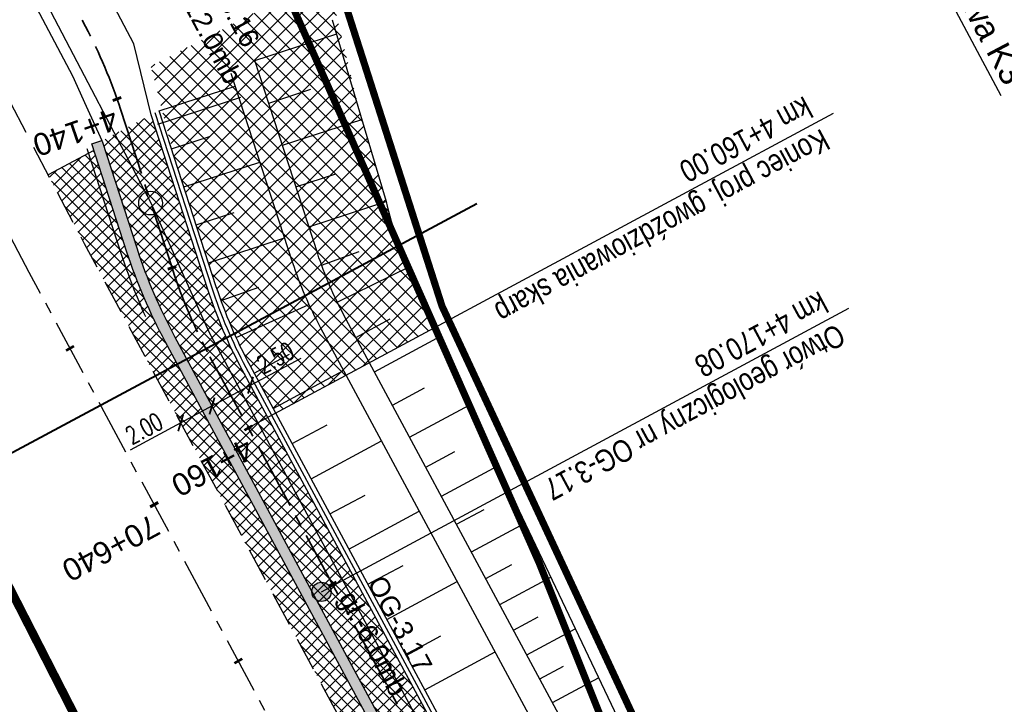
# Model space of a CAD drawing. Header units: metres. Extents: x 7529682 to 7533751, y 5721195 to 5727842.
# Tile 14 of 210: x 7531637 to 7531693, y 5724106 to 5724145. Entities that reach past the tile are written whole.
import ezdxf

# ---------------------------------------------------------------- set-up
doc = ezdxf.new("R2010")
doc.units = ezdxf.units.M
doc.header["$PDMODE"] = 1
doc.header["$PDSIZE"] = 0.3
for name, pattern in [('817-dzialki-09-05-04$0$HIDDEN', [0.375, 0.25, -0.125]), ('ACAD_ISO05W100', [33, 24, -3, 0, -3, 0, -3]), ('CENTER', [50.8, 31.75, -6.35, 6.35, -6.35]), ('CENTER2', [28.575, 19.05, -3.175, 3.175, -3.175]), ('HIDDEN', [9.525, 6.35, -3.175])]:
    doc.linetypes.add(name, pattern=pattern)
for name, color, linetype in [('C-DROGI-SYTUACJA', 7, 'Continuous'), ('C-DROGI-SYTUACJA-ETYKIETY', 7, 'Continuous'), ('D-hatch-pobocza', 131, 'Continuous'), ('D-otw-geotechniczne', 4, 'Continuous'), ('D-pobocza', 60, 'Continuous'), ('D-skarpa', 2, 'Continuous'), ('D-skarpa-kreskowanie', 2, 'Continuous'), ('D-wymiary', 1, 'Continuous')]:
    doc.layers.add(name, color=color, linetype=linetype)
for name, color, linetype, lineweight, true_color in [('D-bariery', 7, 'FENCELINE2', 30, 0xff0f0f), ('D-ewidencja-numery', 7, 'Continuous', 50, 0x40ff00), ('D-hatch-ciag-pieszo-rowerowy', 7, 'Continuous', 13, 0xff9f80), ('D-hatch-gwozdziowanie', 7, 'Continuous', 13, 0xffc824), ('D-LR-etap-III', 7, '817-dzialki-09-05-04$0$HIDDEN', 50, 0x00008f), ('D-typowe', 7, 'Continuous', 40, 0x0061c2), ('D-ścieki', 7, 'Continuous', 30, 0x0544ff)]:
    doc.layers.add(name, color=color, linetype=linetype, lineweight=lineweight, true_color=true_color)
for name, color, linetype, lineweight in [('D-krawędzie', 3, 'Continuous', 30), ('D-obrzeża', 2, 'Continuous', 30), ('D-opisy', 2, 'Continuous', 30), ('D-otw-geotechniczne-opis', 7, 'Continuous', 30), ('D-oś', 10, 'CENTER', 30), ('D-pas-drogowy', 7, 'ACAD_ISO05W100', 50), ('Sieci-KD-proj', 4, 'KANDESZCZ_X2', 30)]:
    doc.layers.add(name, color=color, linetype=linetype, lineweight=lineweight)
doc.layers.add('poprzeczki', color=7, linetype='Continuous', true_color=0x0000c7)
doc.styles.add('2mm08', font='arial.ttf', dxfattribs={"width": 0.8})
doc.styles.add('ARIAL', font='arial.ttf', dxfattribs={"height": 1})
doc.styles.add('DIMTEXT', font='simplex.shx', dxfattribs={"width": 0.7})
doc.styles.get("Standard").update_dxf_attribs({"font": 'arial.ttf'})
doc.linetypes.add('FENCELINE2', pattern='A,6.35,-2.54,[132,ltypeshp.shx,S=2.54,R=0,X=-2.54,Y=0],-2.54,25.4', length=36.83)
doc.linetypes.add('KANDESZCZ_X2', pattern='A,4.366477,-0.326302,["kd",DIMTEXT,S=1.28,R=0,X=0,Y=-0.405864],-2.036296,4.465198', length=11.194273)
doc.dimstyles.new('500', dxfattribs={"dimtxt": 1, "dimasz": 0.7, "dimexe": 0.2, "dimexo": 0.5, "dimgap": 0.2, "dimtad": 1, "dimrnd": 0.005, "dimzin": 0, "dimdsep": 46, "dimtxsty": 'DIMTEXT', "dimblk": 'ARCHTICK', "dimcen": 0, "dimclrd": 256, "dimclre": 256, "dimclrt": 2, "dimadec": 5, "dimazin": 0, "dimtfac": 1, "dimtofl": 0, "dimtmove": 0, "dimatfit": 3, "dimfxl": 1, "dimtolj": 1, "dimtzin": 0, "dimlwd": -1, "dimlwe": -1, "dimarcsym": 0})
pattern_1 = [(45, (0, 0), (-0.33675960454, 0.33675960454), []), (135, (0, 0), (-0.33675960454, -0.33675960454), [])]

# ---------------------------------------------------------------- blocks, each defined once
blk = doc.blocks.new('AeccTickLine')
at = {"color": 0, "linetype": 'ByBlock', "lineweight": -2}
blk.add_line((0, 1), (0, -1), dxfattribs=at)
blk = doc.blocks.new('_ArchTick')
at = {"color": 0, "linetype": 'ByBlock', "const_width": 0.15}
blk.add_lwpolyline([(-0.5, -0.5), (0.5, 0.5)], dxfattribs=at)
blk = doc.blocks.new('*D76')
at = {"layer": 'D-wymiary', "transparency": 16777216}
for p, q in [((7531650.372, 5724124.039), (7531653.219, 5724125.572)), ((7531648.203, 5724122.872), (7531650.372, 5724124.039)), ((7531650.609, 5724123.599), (7531650.467, 5724123.863)), ((7531648.44, 5724122.431), (7531648.298, 5724122.696))]:
    blk.add_line(p, q, dxfattribs=at)
at = {"layer": 'Defpoints', "color": 0, "transparency": 16777216}
for p in [(7531650.372, 5724124.039), (7531650.372, 5724124.039), (7531648.203, 5724122.872)]:
    blk.add_point(p, dxfattribs=at)
at = {"layer": 'D-wymiary', "transparency": 16777216, "xscale": 0.6999999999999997, "yscale": 0.6999999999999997, "zscale": 0.6999999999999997}
for p, rotation in [((7531650.372, 5724124.039), 28.28993288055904), ((7531648.203, 5724122.872), 208.289932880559)]:
    blk.add_blockref('_ArchTick', p, dxfattribs=dict(at, rotation=rotation))
at = {"layer": 'D-wymiary', "color": 2, "transparency": 16777216, "insert": (7531651.772, 5724125.588), "char_height": 1, "attachment_point": 5, "rotation": 28.2899, "style": 'DIMTEXT'}
blk.add_mtext('\\A1;2.50', dxfattribs=at)
blk = doc.blocks.new('*D83')
at = {"layer": 'D-wymiary', "transparency": 16777216}
for p, q in [((7531647.966, 5724123.312), (7531648.108, 5724123.048)), ((7531648.203, 5724122.872), (7531646.442, 5724121.924)), ((7531646.205, 5724122.364), (7531646.347, 5724122.1)), ((7531646.442, 5724121.924), (7531643.595, 5724120.391))]:
    blk.add_line(p, q, dxfattribs=at)
at = {"layer": 'Defpoints', "color": 0, "transparency": 16777216}
for p in [(7531648.203, 5724122.872), (7531646.442, 5724121.924), (7531646.442, 5724121.924)]:
    blk.add_point(p, dxfattribs=at)
at = {"layer": 'D-wymiary', "transparency": 16777216, "xscale": 0.6999999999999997, "yscale": 0.6999999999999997, "zscale": 0.6999999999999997}
for p, rotation in [((7531648.203, 5724122.872), 28.28993289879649), ((7531646.442, 5724121.924), 208.2899328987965)]:
    blk.add_blockref('_ArchTick', p, dxfattribs=dict(at, rotation=rotation))
at = {"layer": 'D-wymiary', "color": 2, "transparency": 16777216, "insert": (7531644.378, 5724121.608), "char_height": 1, "attachment_point": 5, "rotation": 28.2899, "style": 'DIMTEXT'}
blk.add_mtext('\\A1;2.00', dxfattribs=at)
blk = doc.blocks.new('otwor')
at = {"layer": 'D-otw-geotechniczne', "lineweight": 25}
h = blk.add_hatch(color=256, dxfattribs=at)
edge = h.paths.add_edge_path()
edge.add_arc((0, 0), 1.16, 0, 360)
blk.add_circle((0, 0), 1.16, dxfattribs=at)

msp = doc.modelspace()

# ---------------------------------------------------------------- hatches: boundary and pattern name
at = {"layer": 'D-hatch-ciag-pieszo-rowerowy'}
h = msp.add_hatch(dxfattribs=at)
h.set_pattern_fill('ANSI37', color=256, scale=0.15, style=0)
h.set_pattern_definition(pattern_1)
edge = h.paths.add_edge_path()
edge.add_line((7531644.775, 5724139.264), (7531642.006, 5724137.812))
edge.add_arc((7531613.482, 5724128.52), 30, 18.0068, 18.0431, ccw=False)
edge.add_line((7531642.012, 5724137.794), (7531643.985, 5724131.724))
edge.add_arc((7531672.516, 5724140.998), 30, 198.0068, 208.2899)
edge.add_line((7531646.099, 5724126.78), (7531649.994, 5724119.544))
edge.add_line((7531649.994, 5724119.544), (7531652.861, 5724119.415))
edge.add_line((7531652.861, 5724119.415), (7531649.907, 5724124.904))
edge.add_arc((7531674.122, 5724137.937), 27.5, 198.0068, 208.2899, ccw=False)
edge.add_line((7531647.969, 5724129.436), (7531644.775, 5724139.264))
h = msp.add_hatch(dxfattribs=at)
h.set_pattern_fill('ANSI37', color=256, scale=0.15, style=0)
h.set_pattern_definition(pattern_1)
h.paths.add_polyline_path([(7531670.459, 5724086.719), (7531652.861, 5724119.415), (7531649.994, 5724119.544), (7531666.66, 5724088.578), (7531679.391, 5724065.76), (7531684.868, 5724055.947), (7531688.519, 5724049.118), (7531697.217, 5724032.629), (7531705.519, 5724016.848), (7531710.985, 5724006.444), (7531717.725, 5723993.613), (7531720.609, 5723993.497), (7531714.804, 5724004.546), (7531709.338, 5724014.95), (7531701.035, 5724030.733), (7531692.333, 5724047.23), (7531688.668, 5724054.085), (7531683.18, 5724063.918)])
at = {"layer": 'D-hatch-gwozdziowanie'}
h = msp.add_hatch(dxfattribs=at)
h.set_pattern_fill('ANSI37', color=256, scale=0.2, style=0)
h.set_pattern_definition([(45, (0, 0), (-0.449012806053, 0.449012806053), []), (135, (0, 0), (-0.449012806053, -0.449012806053), [])])
h.paths.add_polyline_path([(7531660.156, 5724128.846), (7531660.862, 5724127.347), (7531651.788, 5724122.463), (7531649.845, 5724126.121), (7531648.98, 5724128.094), (7531648.379, 5724129.793), (7531647.706, 5724131.864), (7531646.073, 5724136.886), (7531644.76, 5724142.012), (7531649.032, 5724144.198), (7531650.363, 5724144.894), (7531654.675, 5724147.135), (7531656.485, 5724139.495), (7531657.859, 5724134.851), (7531658.475, 5724132.72), (7531659.25, 5724130.675)])
at = {"layer": 'D-hatch-pobocza'}
h = msp.add_hatch(dxfattribs=at)
h.set_pattern_fill('ANSI37', color=256, scale=0.15, style=0)
h.set_pattern_definition(pattern_1)
h.paths.add_polyline_path([(7531641.558, 5724137.252), (7531638.974, 5724135.896), (7531641.007, 5724132.022), (7531664.906, 5724087.617), (7531677.644, 5724064.786), (7531683.112, 5724054.988), (7531686.753, 5724048.18), (7531695.448, 5724031.697), (7531703.749, 5724015.917), (7531709.214, 5724005.514), (7531719.389, 5723986.147), (7531726.295, 5723973), (7531732.741, 5723960.736), (7531735.13, 5723956.19), (7531735.64, 5723955.219), (7531738.921, 5723952.151), (7531736.413, 5723957.005), (7531736.306, 5723956.962), (7531727.535, 5723973.651), (7531720.628, 5723986.798), (7531710.454, 5724006.165), (7531704.988, 5724016.569), (7531696.686, 5724032.349), (7531687.989, 5724048.837), (7531684.341, 5724055.659), (7531678.867, 5724065.468), (7531666.134, 5724088.29), (7531645.571, 5724126.496, -0.044899), (7531643.415, 5724131.539)])
at = {"layer": 'D-ścieki', "linetype": 'ByBlock', "true_color": 0x00cccc}
h = msp.add_hatch(color=132, dxfattribs=at)
edge = h.paths.add_edge_path()
edge.add_line((7531642.006, 5724137.812), (7531641.436, 5724137.627))
edge.add_line((7531641.436, 5724137.627), (7531643.415, 5724131.539))
edge.add_arc((7531672.516, 5724140.998), 30.6, 198.0068, 208.2899)
edge.add_line((7531645.571, 5724126.496), (7531666.134, 5724088.29))
edge.add_line((7531666.134, 5724088.29), (7531678.867, 5724065.468))
edge.add_line((7531678.867, 5724065.468), (7531684.341, 5724055.659))
edge.add_line((7531684.341, 5724055.659), (7531687.989, 5724048.837))
edge.add_line((7531687.989, 5724048.837), (7531696.686, 5724032.349))
edge.add_line((7531696.686, 5724032.349), (7531704.988, 5724016.569))
edge.add_line((7531704.988, 5724016.569), (7531710.454, 5724006.165))
edge.add_line((7531710.454, 5724006.165), (7531727.535, 5723973.651))
edge.add_line((7531727.535, 5723973.651), (7531736.306, 5723956.962))
edge.add_line((7531736.306, 5723956.962), (7531737.416, 5723957.405))
edge.add_line((7531737.416, 5723957.405), (7531737.21, 5723957.862))
edge.add_line((7531737.21, 5723957.862), (7531736.632, 5723957.631))
edge.add_line((7531736.632, 5723957.631), (7531728.066, 5723973.93))
edge.add_line((7531728.066, 5723973.93), (7531710.985, 5724006.444))
edge.add_line((7531710.985, 5724006.444), (7531705.519, 5724016.848))
edge.add_line((7531705.519, 5724016.848), (7531697.217, 5724032.629))
edge.add_line((7531697.217, 5724032.629), (7531688.519, 5724049.118))
edge.add_line((7531688.519, 5724049.118), (7531684.868, 5724055.947))
edge.add_line((7531684.868, 5724055.947), (7531679.391, 5724065.76))
edge.add_line((7531679.391, 5724065.76), (7531666.66, 5724088.578))
edge.add_line((7531666.66, 5724088.578), (7531646.099, 5724126.78))
edge.add_arc((7531672.516, 5724140.998), 30, 198.0068, 208.2899, ccw=False)
edge.add_line((7531643.985, 5724131.724), (7531642.012, 5724137.794))
edge.add_arc((7531613.482, 5724128.52), 30, 18.0068, 18.0431)

# ---------------------------------------------------------------- linework, layer by layer
at = {"layer": 'C-DROGI-SYTUACJA', "color": 10, "linetype": 'CENTER2', "lineweight": 35, "ltscale": 0.2}
msp.add_lwpolyline([(7531614.257, 5724194.443, -0.042592), (7531617.003, 5724190.143), (7531641.087, 5724144.244, -0.042262), (7531643.052, 5724139.579), (7531645.974, 5724130.59, 0.044899), (7531648.088, 5724125.646), (7531669.363, 5724086.118), (7531687.571, 5724053.485), (7531733.076, 5723967.067, 0.08906), (7531737.423, 5723961.493), (7531739.516, 5723959.617, -0.048597), (7531742.14, 5723956.76), (7531750.648, 5723945.469, -0.1118), (7531754.274, 5723937.414), (7531757.426, 5723921.898, 0.200916), (7531763.94, 5723912.314), (7531771.974, 5723907.082, -0.131228), (7531777.15, 5723901.327), (7531783.375, 5723889.12)], format="xyb", dxfattribs=at)
at = {"layer": 'D-bariery', "ltscale": 0.05, "flags": 128}
for points in [[(7531734.881, 5723966.869), (7531732.106, 5723972.149), (7531725.2, 5723985.295), (7531715.025, 5724004.662), (7531709.56, 5724015.066), (7531701.256, 5724030.849), (7531692.554, 5724047.347), (7531688.887, 5724054.205), (7531683.398, 5724064.039), (7531670.678, 5724086.839), (7531650.127, 5724125.022, -0.044899), (7531648.207, 5724129.513), (7531644.999, 5724139.382)], [(7531641.163, 5724137.37, -0.000554), (7531641.183, 5724137.308), (7531643.085, 5724131.427, 0.025018), (7531644.451, 5724127.912)]]:
    msp.add_lwpolyline(points, format="xyb", dxfattribs=at)
at = {"layer": 'D-ewidencja-numery', "color": 12, "ltscale": 15, "true_color": 0xc70000}
msp.add_lwpolyline([(7531477.293, 5724465.831), (7531500.996, 5724421.113), (7531512.122, 5724400.549), (7531513.782, 5724396.757), (7531526.32, 5724379.39), (7531566.784, 5724302.736), (7531612.277, 5724225.61), (7531620.493, 5724210.548), (7531631.578, 5724196.258), (7531653.484, 5724152.434), (7531661.151, 5724128.494), (7531673.881, 5724101.186), (7531684.691, 5724081.184), (7531699.212, 5724051.17), (7531704.034, 5724040.584), (7531703.913, 5724037.17), (7531736.42, 5723969.232), (7531738.285, 5723967.699), (7531742.181, 5723962.346), (7531744.286, 5723958.616), (7531755.393, 5723944.193), (7531758.69, 5723936.76), (7531758.69, 5723936.76)], dxfattribs=at)
at = {"layer": 'D-krawędzie', "linetype": 'HIDDEN', "ltscale": 0.3, "flags": 128}
msp.add_lwpolyline([(7530572.01, 5726166.06), (7530620.381, 5726072.761), (7530641.555, 5726032.008), (7530660.961, 5725995.07), (7530689.128, 5725941.54), (7530707.336, 5725907.032), (7530725.256, 5725873.093), (7530743.97, 5725837.654), (7530770.527, 5725787.119), (7530787.864, 5725754.267), (7530809.898, 5725712.542), (7530824.739, 5725684.389), (7530840.856, 5725653.693), (7530860.675, 5725616.154), (7530865.283, 5725607.394), (7530878.05, 5725583.08), (7530918.172, 5725507.178), (7530950.163, 5725446.305), (7530993.419, 5725364.265), (7531022.766, 5725308.719), (7531053.81, 5725249.872), (7531081.166, 5725197.875), (7531103.902, 5725154.541), (7531128.123, 5725108.448), (7531149.3, 5725068.25), (7531167.38, 5725033.767), (7531197.165, 5724976.988), (7531228.151, 5724918.034), (7531253.153, 5724870.491), (7531286.796, 5724806.654), (7531306.74, 5724768.665), (7531335.094, 5724714.652), (7531357.319, 5724672.439), (7531373.645, 5724641.454), (7531392.162, 5724605.999), (7531418.48, 5724555.853), (7531439.727, 5724515.582), (7531468.399, 5724461.077), (7531491.782, 5724416.528), (7531531.99, 5724339.833), (7531557.227, 5724291.659), (7531569.852, 5724267.577), (7531591.376, 5724226.548), (7531610.004, 5724191.103), (7531616.883, 5724177.999), (7531629.985, 5724153.025), (7531641.007, 5724132.022), (7531664.906, 5724087.617), (7531677.644, 5724064.786), (7531683.112, 5724054.988), (7531686.753, 5724048.18), (7531695.448, 5724031.697), (7531703.749, 5724015.917), (7531709.214, 5724005.514), (7531719.389, 5723986.147), (7531726.295, 5723973), (7531732.741, 5723960.736), (7531735.13, 5723956.19)], dxfattribs=at)
at = {"layer": 'D-krawędzie', "color": 2, "linetype": 'ByBlock'}
for points in [[(7531644.775, 5724139.264), (7531643.798, 5724143.269), (7531640.723, 5724149.13), (7531632.797, 5724164.237), (7531627.336, 5724174.647), (7531621.816, 5724185.169), (7531617.523, 5724193.351), (7531616.323, 5724194.708), (7531614.794, 5724196.436)], [(7531611.851, 5724194.892), (7531614.071, 5724191.54), (7531615.434, 5724188.941), (7531617.874, 5724184.291), (7531620.699, 5724178.906), (7531624.33, 5724171.984), (7531628.194, 5724164.62), (7531632.48, 5724156.451), (7531634.638, 5724152.337), (7531637.149, 5724147.55), (7531640.345, 5724141.458), (7531641.119, 5724139.761), (7531642.006, 5724137.813)]]:
    msp.add_lwpolyline(points, dxfattribs=at)
at = {"layer": 'D-LR-etap-III', "ltscale": 10, "flags": 128}
msp.add_lwpolyline([(7531750.474, 5723895.103, 0.4, 0.4, 0), (7531750.505, 5723895.13, 0.4, 0.4, 0), (7531682.71, 5724022.92, 0.4, 0.4, 0), (7531619.177, 5724147.204, 0.4, 0.4, 0), (7531592.309, 5724198.489, 0.4, 0.4, 0), (7531553.264, 5724272.919, 0.4, 0.4, 0), (7531504.02, 5724366.79, 0.4, 0.4, 0), (7531482.09, 5724407.62, 0.4, 0.4, 0), (7531412.35, 5724541.183, 0.4, 0.4, 0), (7531388.464, 5724586.93, 0.4, 0.4, 0), (7531345.12, 5724669.94, 0.4, 0.4, 0), (7531127.66, 5725081.67, 0.4, 0.4, 0), (7531059.253, 5725211.041, 0.4, 0.4, 0), (7531008.007, 5725307.954, 0.4, 0.4, 0), (7530964.182, 5725390.836, 0.4, 0.4, 0), (7530914.557, 5725484.684, 0.4, 0.4, 0), (7530865.243, 5725577.494, 0.4, 0.4, 0), (7530840.085, 5725624.059, 0.4, 0.4, 0), (7530802.56, 5725694.925, 0.4, 0.4, 0), (7530755.54, 5725787.51, 0.4, 0.4, 0), (7530708.718, 5725876.303, 0.4, 0.4, 0), (7530695.12, 5725902.09, 0.4, 0.4, 0), (7530642.914, 5726001.078, 0.4, 0.4, 0), (7530634.935, 5726016.147, 0.4, 0.4, 0), (7530610.82, 5726061.93, 0.4, 0.4, 0), (7530610.82, 5726061.93, 0.4, 0.4, 0), (7530607.21, 5726063.51, 0.4, 0.4, 0), (7530597.42, 5726080.68, 0.4, 0.4, 0), (7530591.16, 5726088.44, 0.4, 0.4, 0), (7530581.28, 5726107.21, 0.4, 0.4, 0), (7530571.29, 5726130.56, 0.4, 0.4, 0), (7530549.555, 5726171.527, 0.4, 0.4, 0), (7530531.014, 5726206.474, 0.4, 0.4, 0), (7530516.461, 5726236.017, 0.4, 0.4, 0), (7530500.799, 5726266.141, 0.4, 0.4, 0), (7530491.35, 5726283.94, 0.4, 0.4, 0), (7530482.4, 5726303.41, 0.4, 0.4, 0), (7530482.4, 5726303.41, 0.4, 0.4, 0), (7530450.41, 5726357.28, 0.4, 0.4, 0), (7530397.759, 5726458.5, 0.4, 0.4, 0), (7530334.708, 5726583.665, 0.4, 0.4, 0), (7530303.939, 5726645.168, 0.4, 0.4, 0), (7530300.51, 5726651.778, 0.4, 0.4, 0), (7530289.214, 5726671.967, 0.4, 0.4, 0), (7530281.54, 5726685.57, 0.4, 0.4, 0), (7530261.371, 5726724.163, 0.4, 0.4, 0), (7530254.03, 5726738.21, 0.4, 0.4, 0), (7530197.22, 5726845.06, 0.4, 0.4, 0), (7530194.71, 5726849.15, 0.4, 0.4, 0), (7530195.92, 5726850.75, 0.4, 0.4, 0), (7530170.547, 5726892.961, 0.4, 0.4, 0), (7530143.175, 5726945.066, 0.4, 0.4, 0), (7530105.06, 5727018.32, 0.4, 0.4, 0), (7530100.06, 5727027.16, 0.4, 0.4, 0), (7530062.319, 5727099.625, 0.4, 0.4, 0), (7530015.379, 5727189.42, 0.4, 0.4, 0), (7529983.208, 5727250.207, 0.4, 0.4, 0), (7529953.284, 5727306.747, 0.4, 0.4, 0), (7529900.671, 5727406.159, 0.4, 0.4, 0), (7529890.63, 5727425.131, 0.4, 0.4, 0), (7529875.155, 5727454.426, 0.4, 0.4, 0), (7529857.56, 5727487.787, 0.4, 0.4, 0), (7529835.194, 5727530.193, 0.4, 0.4, 0), (7529811.741, 5727574.662, 0.4, 0.4, 0), (7529792.102, 5727611.923, 0.4, 0.4, 0), (7529768.066, 5727657.47, 0.4, 0.4, 0), (7529755.211, 5727682.131, 0.4, 0.4, 0), (7529753.31, 5727681.13, 0.4, 0.4, 0), (7529739.21, 5727707.77, 0.4, 0.4, 0), (7529735.395, 5727711.252, 0.4, 0.4, 0), (7529725.42, 5727730.2, 0.4, 0.4, 0), (7529723.55, 5727729.88, 0.4, 0.4, 0), (7529695.567, 5727782.932, 0.4, 0.4, 0), (7529717.68, 5727794.024, 0.4, 0.4, 0), (7529736.275, 5727758.647, 0.4, 0.4, 0), (7529736.275, 5727758.647, 0.4, 0.4, 0), (7529744.511, 5727750.406, 0.4, 0.4, 0), (7529744.511, 5727750.406, 0.4, 0.4, 0), (7529750.283, 5727738.55, 0.4, 0.4, 0), (7529777.109, 5727687.569, 0.4, 0.4, 0), (7529796.515, 5727651.33, 0.4, 0.4, 0), (7529814.938, 5727616.793, 0.4, 0.4, 0), (7529839.007, 5727572.304, 0.4, 0.4, 0), (7529860.618, 5727532.509, 0.4, 0.4, 0), (7529882.349, 5727491.504, 0.4, 0.4, 0), (7529904.865, 5727449.096, 0.4, 0.4, 0), (7529920.747, 5727418.885, 0.4, 0.4, 0), (7529946.677, 5727368.547, 0.4, 0.4, 0), (7529972.025, 5727320.573, 0.4, 0.4, 0), (7529987.74, 5727290.153, 0.4, 0.4, 0), (7529996.497, 5727273.662, 0.4, 0.4, 0), (7530017.541, 5727234.203, 0.4, 0.4, 0), (7530033.054, 5727204.864, 0.4, 0.4, 0), (7530051.623, 5727170.223, 0.4, 0.4, 0), (7530069.277, 5727137.016, 0.4, 0.4, 0), (7530089.385, 5727097.534, 0.4, 0.4, 0), (7530109.713, 5727060.747, 0.4, 0.4, 0), (7530136.77, 5727011.64, 0.4, 0.4, 0), (7530162.447, 5726962.744, 0.4, 0.4, 0), (7530187.674, 5726916.992, 0.4, 0.4, 0), (7530207.821, 5726879.335, 0.4, 0.4, 0), (7530230.626, 5726834.519, 0.4, 0.4, 0), (7530262.288, 5726776.618, 0.4, 0.4, 0), (7530277.51, 5726760.213, 0.4, 0.4, 0), (7530286.037, 5726744.107, 0.4, 0.4, 0), (7530288.097, 5726735.884, 0.4, 0.4, 0), (7530290.394, 5726725.047, 0.4, 0.4, 0), (7530296.177, 5726713.583, 0.4, 0.4, 0), (7530302.726, 5726701.182, 0.4, 0.4, 0), (7530325.685, 5726657.466, 0.4, 0.4, 0), (7530343.244, 5726623.649, 0.4, 0.4, 0), (7530360.23, 5726591.747, 0.4, 0.4, 0), (7530383.209, 5726548.059, 0.4, 0.4, 0), (7530406.018, 5726503.606, 0.4, 0.4, 0), (7530427.465, 5726462.62, 0.4, 0.4, 0), (7530447.928, 5726424.388, 0.4, 0.4, 0), (7530471.127, 5726379.921, 0.4, 0.4, 0), (7530490.501, 5726343.033, 0.4, 0.4, 0), (7530509.499, 5726306.733, 0.4, 0.4, 0), (7530529.89, 5726267.244, 0.4, 0.4, 0), (7530543.852, 5726238.99, 0.4, 0.4, 0), (7530554.809, 5726218.944, 0.4, 0.4, 0), (7530559.027, 5726212.223, 0.4, 0.4, 0), (7530563.061, 5726206.41, 0.4, 0.4, 0), (7530566.934, 5726200.464, 0.4, 0.4, 0), (7530569.771, 5726194.902, 0.4, 0.4, 0), (7530571.473, 5726191.282, 0.4, 0.4, 0), (7530572.839, 5726188.025, 0.4, 0.4, 0), (7530575.295, 5726182.035, 0.4, 0.4, 0), (7530579.737, 5726173.306, 0.4, 0.4, 0), (7530583.3, 5726167.41, 0.4, 0.4, 0), (7530593.4, 5726163.33, 0.4, 0.4, 0), (7530598.618, 5726155.264, 0.4, 0.4, 0), (7530608.258, 5726140.497, 0.4, 0.4, 0), (7530603.27, 5726136.83, 0.4, 0.4, 0), (7530606.53, 5726131.84, 0.4, 0.4, 0), (7530604.239, 5726124.217, 0.4, 0.4, 0), (7530605.847, 5726121.63, 0.4, 0.4, 0), (7530608.972, 5726116.164, 0.4, 0.4, 0), (7530618.114, 5726097.791, 0.4, 0.4, 0), (7530651.213, 5726034.96, 0.4, 0.4, 0), (7530670.244, 5725998.611, 0.4, 0.4, 0), (7530698.075, 5725945.953, 0.4, 0.4, 0), (7530716.506, 5725911.305, 0.4, 0.4, 0), (7530735.223, 5725875.667, 0.4, 0.4, 0), (7530752.504, 5725842.155, 0.4, 0.4, 0), (7530778.311, 5725793.501, 0.4, 0.4, 0), (7530797.5, 5725756.382, 0.4, 0.4, 0), (7530812.519, 5725728.289, 0.4, 0.4, 0), (7530820.039, 5725713.16, 0.4, 0.4, 0), (7530822.422, 5725710.194, 0.4, 0.4, 0), (7530833.155, 5725688.801, 0.4, 0.4, 0), (7530849.629, 5725656.159, 0.4, 0.4, 0), (7530867.983, 5725621.964, 0.4, 0.4, 0), (7530872.63, 5725612.888, 0.4, 0.4, 0), (7530880.354, 5725597.595, 0.4, 0.4, 0), (7530883.839, 5725593.389, 0.4, 0.4, 0), (7530891.782, 5725587.763, 0.4, 0.4, 0), (7530895.039, 5725584.281, 0.4, 0.4, 0), (7530897.034, 5725580.941, 0.4, 0.4, 0), (7530900.952, 5725579.946, 0.4, 0.4, 0), (7530904.81, 5725571.977, 0.4, 0.4, 0), (7530903.682, 5725568.566, 0.4, 0.4, 0), (7530908.901, 5725558.845, 0.4, 0.4, 0), (7530910.252, 5725545.672, 0.4, 0.4, 0), (7530912.873, 5725538.646, 0.4, 0.4, 0), (7530945.278, 5725478.464, 0.4, 0.4, 0), (7530959.692, 5725450.246, 0.4, 0.4, 0), (7531002.827, 5725368.192, 0.4, 0.4, 0), (7531044.704, 5725290.314, 0.4, 0.4, 0), (7531064.099, 5725253.213, 0.4, 0.4, 0), (7531083.01, 5725216.678, 0.4, 0.4, 0), (7531113.013, 5725158.466, 0.4, 0.4, 0), (7531137.364, 5725113.071, 0.4, 0.4, 0), (7531150.831, 5725086.712, 0.4, 0.4, 0), (7531159.746, 5725076.641, 0.4, 0.4, 0), (7531166.31, 5725074.58, 0.4, 0.4, 0), (7531172.29, 5725062.58, 0.4, 0.4, 0), (7531170.59, 5725055.606, 0.4, 0.4, 0), (7531173.733, 5725044.081, 0.4, 0.4, 0), (7531215.342, 5724964.86, 0.4, 0.4, 0), (7531238.054, 5724921.685, 0.4, 0.4, 0), (7531262.39, 5724875.283, 0.4, 0.4, 0), (7531295.587, 5724811.266, 0.4, 0.4, 0), (7531348.488, 5724712.363, 0.4, 0.4, 0), (7531363.741, 5724682.684, 0.4, 0.4, 0), (7531366.987, 5724675.865, 0.4, 0.4, 0), (7531382.541, 5724646.111, 0.4, 0.4, 0), (7531401.299, 5724610.875, 0.4, 0.4, 0), (7531428.965, 5724558.862, 0.4, 0.4, 0), (7531449.111, 5724520.398, 0.4, 0.4, 0), (7531477.293, 5724465.831, 0.4, 0.4, 0), (7531500.996, 5724421.113, 0.4, 0.4, 0), (7531512.122, 5724400.549, 0.4, 0.4, 0), (7531513.782, 5724396.757, 0.4, 0.4, 0), (7531526.32, 5724379.39, 0.4, 0.4, 0), (7531566.784, 5724302.736, 0.4, 0.4, 0), (7531612.277, 5724225.61, 0.4, 0.4, 0), (7531620.493, 5724210.548, 0.4, 0.4, 0), (7531631.578, 5724196.258, 0.4, 0.4, 0), (7531653.484, 5724152.434, 0.4, 0.4, 0), (7531661.151, 5724128.494, 0.4, 0.4, 0), (7531673.881, 5724101.186, 0.4, 0.4, 0), (7531684.691, 5724081.184, 0.4, 0.4, 0), (7531699.212, 5724051.17, 0.4, 0.4, 0), (7531704.034, 5724040.584, 0.4, 0.4, 0), (7531704.034, 5724040.584, 0.4, 0.4, 0), (7531703.913, 5724037.17, 0.4, 0.4, 0), (7531736.42, 5723969.232, 0.4, 0.4, 0), (7531738.285, 5723967.699, 0.4, 0.4, 0), (7531742.181, 5723962.346, 0.4, 0.4, 0), (7531744.286, 5723958.616, 0.4, 0.4, 0), (7531755.393, 5723944.193, 0.4, 0.4, 0), (7531758.69, 5723936.76, 0.4, 0.4, 0), (7531780.08, 5723929.25, 0.4, 0.4, 0), (7531792.612, 5723906.338, 0.4, 0.4, 0), (7531792.612, 5723906.338, 0.4, 0.4, 0), (7531756.962, 5723883.055, 0.4, 0.4, 0), (7531750.46, 5723895.13, 0.4, 0.4, 0), (7531750.46, 5723895.13, 0, 0, 0)], format="xyseb", dxfattribs=at)
at = {"layer": 'D-obrzeża'}
msp.add_lwpolyline([(7531780.894, 5723900.509), (7531779.425, 5723903.067, 0.118613), (7531777.818, 5723904.767), (7531765.06, 5723913.076, -0.200916), (7531758.547, 5723922.659), (7531755.443, 5723937.941, 0.1118), (7531751.816, 5723945.995), (7531743.065, 5723957.61, 0.048597), (7531740.441, 5723960.466), (7531738.437, 5723962.263, -0.089262), (7531734.082, 5723967.852), (7531731.885, 5723972.032), (7531724.979, 5723985.179), (7531714.804, 5724004.546), (7531709.338, 5724014.95), (7531701.035, 5724030.733), (7531692.333, 5724047.23), (7531688.668, 5724054.085), (7531683.18, 5724063.918), (7531670.459, 5724086.719), (7531649.907, 5724124.904, -0.044899), (7531647.969, 5724129.436), (7531644.775, 5724139.264)], format="xyb", dxfattribs=at)
at = {"layer": 'D-opisy'}
msp.add_line((7531650.247, 5724121.634), (7531683.183, 5724139.361), dxfattribs=at)
msp.add_lwpolyline([(7531692.635, 5724140.335), (7531675.674, 5724172.113), (7531633.128, 5724169.611)], dxfattribs=at)
at = {"layer": 'D-otw-geotechniczne-opis', "linetype": 'Continuous'}
msp.add_line((7531654.367, 5724112.405), (7531684.053, 5724128.383), dxfattribs=at)
at = {"layer": 'D-oś', "ltscale": 0.1}
msp.add_lwpolyline([(7531812.381, 5723798.617), (7531655.397, 5724097.9), (7531637.916, 5724130.379), (7531626.886, 5724151.399), (7531613.784, 5724176.372), (7531606.906, 5724189.475), (7531588.276, 5724224.922), (7531566.752, 5724265.952), (7531554.126, 5724290.035), (7531528.89, 5724338.207), (7531488.683, 5724414.901), (7531465.302, 5724459.448)], dxfattribs=at)
at = {"layer": 'D-pas-drogowy', "ltscale": 0.2, "flags": 128}
msp.add_lwpolyline([(7531633.019, 5724182.834, 0.4, 0.4, 0), (7531617.559, 5724211.608, 0.4, 0.4, 0), (7531566.784, 5724302.736, 0.4, 0.4, 0), (7531538.419, 5724356.47, 0.4, 0.4, 0), (7531526.32, 5724379.39, 0.4, 0.4, 0), (7531516.102, 5724393.607, 0.4, 0.4, 0.001485), (7531513.78, 5724396.838, 0.4, 0.4, 0), (7531501.87, 5724413.41, 0.4, 0.4, 0), (7531474.926, 5724464.508, 0.4, 0.4, 0), (7531446.2, 5724518.992, 0.4, 0.4, 0), (7531424.962, 5724559.262, 0.4, 0.4, 0), (7531398.444, 5724609.566, 0.4, 0.4, 0), (7531379.647, 5724645.216, 0.4, 0.4, 0), (7531365.23, 5724672.56, 0.4, 0.4, 0), (7531341.306, 5724717.915, 0.4, 0.4, 0), (7531312.9, 5724771.789, 0.4, 0.4, 0), (7531292.591, 5724810.307, 0.4, 0.4, 0), (7531259.392, 5724873.271, 0.4, 0.4, 0), (7531233.74, 5724921.923, 0.4, 0.4, 0), (7531203.073, 5724980.092, 0.4, 0.4, 0), (7531173.471, 5725036.225, 0.4, 0.4, 0), (7531168.27, 5725046.09, 0.4, 0.4, 0), (7531172.29, 5725062.58, 0.4, 0.4, 0), (7531166.31, 5725074.58, 0.4, 0.4, 0), (7531150.32, 5725079.6, 0.4, 0.4, 0), (7531141.5, 5725096.43, 0.4, 0.4, 0), (7531109.312, 5725157.814, 0.4, 0.4, 0), (7531086.641, 5725201.048, 0.4, 0.4, 0), (7531059.198, 5725253.384, 0.4, 0.4, 0), (7531028.207, 5725312.489, 0.4, 0.4, 0), (7530999.105, 5725367.99, 0.4, 0.4, 0), (7530956.248, 5725449.725, 0.4, 0.4, 0), (7530924.398, 5725510.464, 0.4, 0.4, 0), (7530897.51, 5725561.74, 0.4, 0.4, 0), (7530894.46, 5725566.14, 0.4, 0.4, 0), (7530892.16, 5725570.49, 0.4, 0.4, 0), (7530869.363, 5725613.307, 0.4, 0.4, 0), (7530861.694, 5725627.705, 0.4, 0.4, 0), (7530852.74, 5725644.52, 0.4, 0.4, 0), (7530831.51, 5725684.2, 0.4, 0.4, 0), (7530811.13, 5725722.52, 0.4, 0.4, 0), (7530792.348, 5725757.941, 0.4, 0.4, 0), (7530768.03, 5725803.8, 0.4, 0.4, 0), (7530748.769, 5725840.179, 0.4, 0.4, 0), (7530727.7, 5725879.97, 0.4, 0.4, 0), (7530712.098, 5725909.545, 0.4, 0.4, 0), (7530693.644, 5725944.645, 0.4, 0.4, 0), (7530665.702, 5725997.539, 0.4, 0.4, 0), (7530641.76, 5726042.88, 0.4, 0.4, 0), (7530616.5, 5726091.48, 0.4, 0.4, 0), (7530604.628, 5726114.32, 0.4, 0.4, -0.007763), (7530602.5, 5726118.43, 0.4, 0.4, 0), (7530603.992, 5726123.395, 0.4, 0.4, 0), (7530606.53, 5726131.84, 0.4, 0.4, 0), (7530603.27, 5726136.83, 0.4, 0.4, 0), (7530593.776, 5726151.369, 0.4, 0.4, 0), (7530590.203, 5726156.84, 0.4, 0.4, 0), (7530583.3, 5726167.41, 0.4, 0.4, 0), (7530580.578, 5726170.428, 0.4, 0.4, 0), (7530575.85, 5726175.67, 0.4, 0.4, 0), (7530569.01, 5726186.66, 0.4, 0.4, 0), (7530562.555, 5726199.189, 0.4, 0.4, 0), (7530555.67, 5726211.39, 0.4, 0.4, 0), (7530548.29, 5726224.23, 0.4, 0.4, 0), (7530540.58, 5726237.71, 0.4, 0.4, 0), (7530532.68, 5726252.65, 0.4, 0.4, 0), (7530524.06, 5726269.35, 0.4, 0.4, 0), (7530502.82, 5726309.91, 0.4, 0.4, 0), (7530488.83, 5726336.63, 0.4, 0.4, 0), (7530466.03, 5726380.16, 0.4, 0.4, 0), (7530438.47, 5726432.77, 0.4, 0.4, 0), (7530424.53, 5726459.09, 0.4, 0.4, 0), (7530401.63, 5726502.97, 0.4, 0.4, 0), (7530383.38, 5726538.06, 0.4, 0.4, 0), (7530353.97, 5726593.52, 0.4, 0.4, 0), (7530338.47, 5726622.74, 0.4, 0.4, 0), (7530322.01, 5726653.88, 0.4, 0.4, 0), (7530297.54, 5726700.33, 0.4, 0.4, 0), (7530287.38, 5726719.6, 0.4, 0.4, 0), (7530285.95, 5726722.316, 0.4, 0.4, 0), (7530280.26, 5726733.12, 0.4, 0.4, 0), (7530266.73, 5726758.74, 0.4, 0.4, 0), (7530260.42, 5726770.47, 0.4, 0.4, 0), (7530253.25, 5726783.82, 0.4, 0.4, 0), (7530244.95, 5726799.33, 0.4, 0.4, 0), (7530239.39, 5726808.49, 0.4, 0.4, 0), (7530238.29, 5726807.9, 0.4, 0.4, 0), (7530218.11, 5726850.67, 0.4, 0.4, 0), (7530175.907, 5726928.168, 0.4, 0.4, 0), (7530096.68, 5727076.15, 0.4, 0.4, 0), (7530094.68, 5727079.89, 0.4, 0.4, 0), (7530064.597, 5727135.523, 0.4, 0.4, 0), (7530046.731, 5727168.892, 0.4, 0.4, 0), (7530025.803, 5727208.461, 0.4, 0.4, 0), (7530012.847, 5727232.979, 0.4, 0.4, 0), (7529994.15, 5727268.45, 0.4, 0.4, 0), (7529981.671, 5727291.93, 0.4, 0.4, 0), (7529949.89, 5727351.73, 0.4, 0.4, 0), (7529924.75, 5727399.03, 0.4, 0.4, 0), (7529915.516, 5727417.1, 0.4, 0.4, 0), (7529885.83, 5727475.19, 0.4, 0.4, 0), (7529862.56, 5727519.97, 0.4, 0.4, 0), (7529852.985, 5727538.191, 0.4, 0.4, 0), (7529836.513, 5727569.511, 0.4, 0.4, 0), (7529815.369, 5727609.141, 0.4, 0.4, 0), (7529792.795, 5727651.247, 0.4, 0.4, 0), (7529774.199, 5727685.858, 0.4, 0.4, 0), (7529746.966, 5727736.059, 0.4, 0.4, 0), (7529733.92, 5727757.62, 0.4, 0.4, 0), (7529708.607, 5727806.389, 0.4, 0.4, 0), (7529688.492, 5727796.345, 0.4, 0.4, 0), (7529723.55, 5727729.88, 0.4, 0.4, 0), (7529725.42, 5727730.2, 0.4, 0.4, 0), (7529735.38, 5727711.28, 0.4, 0.4, 0), (7529739.21, 5727707.77, 0.4, 0.4, 0), (7529753.31, 5727681.13, 0.4, 0.4, 0), (7529755.178, 5727682.114, 0.4, 0.4, 0), (7529792.102, 5727611.923, 0.4, 0.4, 0), (7529811.741, 5727574.662, 0.4, 0.4, 0), (7529835.194, 5727530.193, 0.4, 0.4, 0), (7529857.56, 5727487.787, 0.4, 0.4, 0), (7529875.155, 5727454.426, 0.4, 0.4, 0), (7529890.63, 5727425.131, 0.4, 0.4, 0), (7529900.671, 5727406.159, 0.4, 0.4, 0), (7529953.284, 5727306.747, 0.4, 0.4, 0), (7529983.208, 5727250.207, 0.4, 0.4, 0), (7530015.379, 5727189.42, 0.4, 0.4, 0), (7530062.319, 5727099.625, 0.4, 0.4, 0), (7530100.06, 5727027.16, 0.4, 0.4, 0), (7530105.06, 5727018.32, 0.4, 0.4, 0), (7530143.175, 5726945.066, 0.4, 0.4, 0), (7530170.547, 5726892.961, 0.4, 0.4, 0), (7530195.92, 5726850.75, 0.4, 0.4, 0), (7530194.71, 5726849.15, 0.4, 0.4, 0), (7530197.22, 5726845.06, 0.4, 0.4, 0), (7530254.03, 5726738.21, 0.4, 0.4, 0), (7530261.371, 5726724.163, 0.4, 0.4, 0), (7530281.54, 5726685.57, 0.4, 0.4, 0), (7530289.214, 5726671.967, 0.4, 0.4, 0), (7530300.51, 5726651.778, 0.4, 0.4, 0), (7530303.939, 5726645.168, 0.4, 0.4, 0), (7530334.708, 5726583.665, 0.4, 0.4, 0), (7530397.759, 5726458.5, 0.4, 0.4, 0), (7530450.41, 5726357.28, 0.4, 0.4, 0), (7530482.4, 5726303.41, 0.4, 0.4, 0), (7530483.688, 5726301.003, 0.4, 0.4, 0), (7530491.35, 5726283.94, 0.4, 0.4, 0), (7530512.67, 5726243.78, 0.4, 0.4, 0), (7530529.43, 5726209.46, 0.4, 0.4, 0), (7530571.29, 5726130.56, 0.4, 0.4, 0), (7530581.28, 5726107.21, 0.4, 0.4, 0), (7530591.16, 5726088.44, 0.4, 0.4, 0), (7530597.42, 5726080.68, 0.4, 0.4, 0), (7530607.21, 5726063.51, 0.4, 0.4, 0), (7530610.82, 5726061.93, 0.4, 0.4, 0), (7530634.935, 5726016.147, 0.4, 0.4, 0), (7530642.914, 5726001.078, 0.4, 0.4, 0), (7530695.12, 5725902.09, 0.4, 0.4, 0), (7530708.718, 5725876.303, 0.4, 0.4, 0), (7530755.54, 5725787.51, 0.4, 0.4, 0), (7530802.56, 5725694.925, 0.4, 0.4, 0), (7530840.085, 5725624.059, 0.4, 0.4, 0), (7530865.243, 5725577.494, 0.4, 0.4, 0), (7530914.557, 5725484.684, 0.4, 0.4, 0), (7530964.182, 5725390.836, 0.4, 0.4, 0), (7531008.007, 5725307.954, 0.4, 0.4, 0), (7531059.253, 5725211.041, 0.4, 0.4, 0), (7531127.66, 5725081.67, 0.4, 0.4, 0), (7531345.12, 5724669.94, 0.4, 0.4, 0), (7531388.464, 5724586.93, 0.4, 0.4, 0), (7531412.35, 5724541.183, 0.4, 0.4, 0), (7531482.09, 5724407.62, 0.4, 0.4, 0), (7531504.02, 5724366.79, 0.4, 0.4, 0), (7531519.374, 5724337.52, 0.4, 0.4, 0), (7531563.749, 5724252.932, 0.4, 0.4, 0), (7531602.175, 5724179.681, 0.4, 0.4, 0), (7531619.177, 5724147.204, 0.4, 0.4, 0), (7531625.038, 5724135.635, 0.4, 0.4, 0), (7531656.796, 5724073.316, 0.4, 0.4, 0), (7531675.12, 5724037.36, 0.4, 0.4, 0), (7531682.71, 5724022.92, 0.4, 0.4, 0), (7531705.565, 5723979.811, 0.4, 0.4, 0), (7531736.606, 5723921.262, 0.4, 0.4, 0), (7531750.46, 5723895.13, 0.4, 0.4, 0), (7531740.77, 5723886.56, 0.4, 0.4, 0), (7531732.86, 5723885, 0.4, 0.4, 0), (7531722.18, 5723887.77, 0.4, 0.4, 0), (7531729.87, 5723862.17, 0.4, 0.4, 0), (7531742.92, 5723861.93, 0.4, 0.4, 0), (7531763.71, 5723859.52, 0.4, 0.4, 0), (7531768.42, 5723854.12, 0.4, 0.4, 0), (7531787.42, 5723817.97, 0.4, 0.4, 0), (7531795.57, 5723809.82, 0.4, 0.4, 0), (7531816.347, 5723819.85, 0.4, 0.4, 0), (7531816.347, 5723819.85, 0.4, 0.4, 0), (7531805.06, 5723843.23, 0.4, 0.4, 0), (7531803.61, 5723886.23, 0.4, 0.4, 0), (7531803.61, 5723886.23, 0.4, 0.4, 0), (7531780.08, 5723929.25, 0.4, 0.4, 0), (7531758.69, 5723936.76, 0.4, 0.4, 0), (7531749.359, 5723946.412, 0.4, 0.4, 0), (7531742.71, 5723953.29, 0.4, 0.4, 0), (7531735.177, 5723967.878, 0.4, 0.4, 0), (7531722.37, 5723992.68, 0.4, 0.4, 0), (7531705.042, 5724030.886, 0.4, 0.4, 0), (7531699.47, 5724043.17, 0.4, 0.4, 0), (7531692.69, 5724058.11, 0.4, 0.4, 0), (7531679.672, 5724084.017, 0.4, 0.4, 0), (7531674.55, 5724094.21, 0.4, 0.4, 0), (7531666.633, 5724114.003, 0.4, 0.4, 0), (7531649, 5724153.82, 0.4, 0.4, 0), (7531641.49, 5724149.34, 0.4, 0.4, 0), (7531626.04, 5724179.34, 0.4, 0.4, 0), (7531633.03, 5724182.84, 0, 0, 0)], format="xyseb", dxfattribs=at)
at = {"layer": 'D-pobocza'}
msp.add_lwpolyline([(7531757.98, 5723927.962), (7531755.91, 5723938.151, 0.1118), (7531752.284, 5723946.206), (7531743.435, 5723957.949, 0.048597), (7531740.811, 5723960.806), (7531738.837, 5723962.576, -0.089262), (7531734.483, 5723968.164), (7531732.328, 5723972.265), (7531725.421, 5723985.411), (7531715.247, 5724004.778), (7531709.781, 5724015.183), (7531701.478, 5724030.966), (7531692.775, 5724047.464), (7531689.107, 5724054.325), (7531683.616, 5724064.161), (7531670.897, 5724086.959), (7531650.347, 5724125.141, -0.044899), (7531648.445, 5724129.59), (7531645.224, 5724139.5)], format="xyb", dxfattribs=at)
msp.add_lwpolyline([(7531641.558, 5724137.252), (7531638.974, 5724135.896)], dxfattribs=at)
at = {"layer": 'D-skarpa', "linetype": 'Continuous'}
for points in [[(7531654.971, 5724144.613), (7531657.999, 5724134.378), (7531658.061, 5724134.118), (7531658.134, 5724133.836), (7531658.212, 5724133.555), (7531658.295, 5724133.276), (7531658.382, 5724132.997), (7531658.475, 5724132.72), (7531658.572, 5724132.444), (7531658.675, 5724132.17), (7531658.778, 5724131.906, 0.008141), (7531660.044, 5724129.085), (7531660.899, 5724127.268), (7531661.761, 5724125.391), (7531662.476, 5724123.486), (7531663.249, 5724121.702), (7531668.096, 5724111.475), (7531672.671, 5724101.86, -0.000668)], [(7531649.266, 5724141.62), (7531652.724, 5724130.982, 0.044899), (7531654.31, 5724127.273), (7531674.844, 5724089.122), (7531687.546, 5724066.354), (7531693.056, 5724056.482), (7531696.749, 5724049.575), (7531702.018, 5724039.58), (7531703.349, 5724040.278), (7531698.074, 5724050.279), (7531694.372, 5724057.202), (7531688.856, 5724067.085), (7531676.159, 5724089.843), (7531655.631, 5724127.984, -0.044899), (7531654.151, 5724131.445), (7531650.614, 5724142.327)]]:
    msp.add_lwpolyline(points, format="xyb", dxfattribs=at)
at = {"layer": 'D-skarpa-kreskowanie'}
for p, q in [((7531650.614, 5724142.327), (7531655.23, 5724143.827)), ((7531645.224, 5724139.5), (7531649.503, 5724140.891)), ((7531651.393, 5724139.931), (7531653.769, 5724140.704)), ((7531652.165, 5724137.555), (7531656.63, 5724139.006)), ((7531645.919, 5724137.36), (7531648.059, 5724138.056)), ((7531646.615, 5724135.22), (7531650.894, 5724136.611)), ((7531652.924, 5724135.221), (7531655.178, 5724135.954)), ((7531653.657, 5724132.966), (7531657.999, 5724134.378)), ((7531647.31, 5724133.08), (7531649.45, 5724133.776)), ((7531648.006, 5724130.941), (7531652.286, 5724132.332)), ((7531654.373, 5724130.799), (7531656.494, 5724131.565)), ((7531655.252, 5724128.723), (7531659.305, 5724130.702)), ((7531648.714, 5724128.805), (7531650.831, 5724129.566)), ((7531649.562, 5724126.722), (7531653.655, 5724128.591)), ((7531656.306, 5724126.73), (7531658.239, 5724127.77)), ((7531657.346, 5724124.796), (7531661.105, 5724126.819)), ((7531650.577, 5724124.714), (7531652.558, 5724125.781)), ((7531651.643, 5724122.733), (7531655.606, 5724124.866)), ((7531658.358, 5724122.917), (7531660.16, 5724123.887)), ((7531659.328, 5724121.115), (7531662.713, 5724122.938)), ((7531652.71, 5724120.752), (7531654.691, 5724121.818)), ((7531653.776, 5724118.77), (7531657.738, 5724120.903)), ((7531660.239, 5724119.422), (7531661.868, 5724120.3)), ((7531661.116, 5724117.793), (7531664.292, 5724119.502)), ((7531654.842, 5724116.789), (7531656.824, 5724117.855)), ((7531655.909, 5724114.808), (7531659.871, 5724116.941)), ((7531661.971, 5724116.205), (7531663.518, 5724117.038)), ((7531662.803, 5724114.658), (7531665.819, 5724116.28)), ((7531656.975, 5724112.827), (7531658.956, 5724113.893)), ((7531663.615, 5724113.15), (7531665.084, 5724113.941)), ((7531664.405, 5724111.681), (7531667.268, 5724113.222)), ((7531658.041, 5724110.845), (7531662.004, 5724112.978)), ((7531665.176, 5724110.249), (7531666.571, 5724111)), ((7531659.108, 5724108.864), (7531661.089, 5724109.93)), ((7531665.926, 5724108.855), (7531668.646, 5724110.319)), ((7531660.174, 5724106.883), (7531664.137, 5724109.016)), ((7531666.658, 5724107.495), (7531667.985, 5724108.209)), ((7531667.372, 5724106.169), (7531669.959, 5724107.561))]:
    msp.add_line(p, q, dxfattribs=at)
at = {"layer": 'D-skarpa-kreskowanie', "linetype": 'Continuous'}
msp.add_line((7531645.162, 5724138.748, 115.619), (7531649.824, 5724140.264, 112.351), dxfattribs=at)
at = {"layer": 'D-typowe'}
msp.add_lwpolyline([(7531663.108, 5724134.258), (7531629.38, 5724116.176)], dxfattribs=at)
at = {"layer": 'D-ścieki'}
for points in [[(7531678.867, 5724065.468), (7531666.134, 5724088.29), (7531645.571, 5724126.496, -0.044899), (7531643.415, 5724131.539), (7531641.436, 5724137.627), (7531642.008, 5724137.813)], [(7531642.006, 5724137.812, -0.000158), (7531642.012, 5724137.794), (7531643.985, 5724131.724, 0.044899), (7531646.099, 5724126.78), (7531666.66, 5724088.578), (7531679.391, 5724065.76)]]:
    msp.add_lwpolyline(points, format="xyb", dxfattribs=at)
at = {"layer": 'Sieci-KD-proj', "ltscale": 0.7, "flags": 128}
msp.add_lwpolyline([(7531506.529, 5724396.606), (7531510.681, 5724396.768), (7531518.174, 5724374.538), (7531526.013, 5724359.556), (7531537.352, 5724337.955), (7531552.219, 5724309.652), (7531564.45, 5724286.205), (7531574.31, 5724267.35), (7531591.209, 5724235.135), (7531606.389, 5724206.139), (7531610.933, 5724198.783), (7531616.745, 5724187.707, -0.198912), (7531616.766, 5724187.478), (7531616.644, 5724187.087, 0.198912), (7531616.665, 5724186.859), (7531627.418, 5724166.365), (7531638.172, 5724145.872, 0.198912), (7531638.348, 5724145.725), (7531638.738, 5724145.603, -0.198912), (7531638.915, 5724145.456), (7531644.767, 5724134.303), (7531648.019, 5724127.048), (7531660.61, 5724103.647), (7531676.602, 5724074.256), (7531694.712, 5724041.321), (7531705.945, 5724019.854), (7531727.553, 5723978.741), (7531737.714, 5723957.28), (7531739.251, 5723963.844)], format="xyb", dxfattribs=at)
at = {"layer": 'Sieci-KD-proj', "linetype": 'ByBlock'}
msp.add_circle((7531644.742, 5724134.296), 0.666, dxfattribs=at)

# ---------------------------------------------------------------- block references
at = {"layer": 'C-DROGI-SYTUACJA-ETYKIETY', "color": 2, "linetype": 'Continuous', "lineweight": 60, "xscale": 0.25, "yscale": 0.25, "zscale": 0.25, "rotation": 298.2899328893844}
for p in [(7531640.21, 5724126.117), (7531644.95, 5724117.311), (7531649.689, 5724108.505)]:
    msp.add_blockref('AeccTickLine', p, dxfattribs=at)
at = {"layer": 'D-otw-geotechniczne', "lineweight": 25, "xscale": 0.4687499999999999, "yscale": 0.4687499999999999, "zscale": 0.4687499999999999, "rotation": 285.6348880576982}
msp.add_blockref('otwor', (7531654.367, 5724112.405), dxfattribs=at)
at = {"layer": 'poprzeczki', "color": 2, "linetype": 'Continuous', "lineweight": 60}
for p, xscale, yscale, zscale, rotation in [((7531642.859, 5724140.155), 0.2499999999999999, 0.2499999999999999, 0.2499999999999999, 289.1678380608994), ((7531645.956, 5724130.647), 0.2499999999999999, 0.2499999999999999, 0.2499999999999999, 288.0067998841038), ((7531650.247, 5724121.634), 0.25, 0.25, 0.25, 298.2899329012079), ((7531654.987, 5724112.828), 0.25, 0.25, 0.25, 298.2899329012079)]:
    msp.add_blockref('AeccTickLine', p, dxfattribs=dict(at, xscale=xscale, yscale=yscale, zscale=zscale, rotation=rotation))

# ---------------------------------------------------------------- texts
at = {"layer": 'C-DROGI-SYTUACJA-ETYKIETY', "color": 2}
for s, rotation, p in [('4+140', 199.1678, (7531642.628, 5724139.678)), ('4+160', 208.2899, (7531650.095, 5724121.126)), ('70+640', 208.2899, (7531644.797, 5724116.803))]:
    msp.add_text(s, height=1.25, rotation=rotation, dxfattribs=at).set_placement(p)
at = {"layer": 'D-opisy', "insert": (7531677.66, 5724172.398), "char_height": 1.35, "attachment_point": 1, "rotation": 297.8642}
msp.add_mtext_dynamic_manual_height_columns('Projektowana kładka pieszo-rowerowa K3\\Pnad bocznicą kolejową\\Pkm 70+588,20\\Pkm rob. 4+109.40', width=46.48466, gutter_width=6, heights=[0], dxfattribs=at)
at = {"layer": 'D-opisy', "insert": (7531682.314, 5724138.893), "char_height": 1.25, "attachment_point": 4, "rotation": 208.2899, "style": '2mm08'}
msp.add_mtext('Koniec proj. gwoździowania skarp\\Pkm 4+160.00', dxfattribs=at)
at = {"layer": 'D-otw-geotechniczne', "linetype": 'Continuous', "char_height": 1.1, "attachment_point": 1, "rotation": 298, "style": 'ARIAL'}
for s, insert in [('OG-3.16\\Pgł.-12.0mb', (7531648.175, 5724148.678)), ('OG-3.17\\Pgł.-6.0mb', (7531657.888, 5724113.446))]:
    msp.add_mtext_dynamic_manual_height_columns(s, width=9.91454, gutter_width=6, heights=[0], dxfattribs=dict(at, insert=insert))
at = {"layer": 'D-otw-geotechniczne-opis', "linetype": 'Continuous', "insert": (7531683.184, 5724127.915), "char_height": 1.25, "attachment_point": 4, "rotation": 208.2899, "style": '2mm08'}
msp.add_mtext('Otwór geologiczny nr OG-3.17\\Pkm 4+170.08', dxfattribs=at)

# ---------------------------------------------------------------- dimensions: what is measured, and where the dimension line sits
at = {"layer": 'D-wymiary'}
dim = msp.add_aligned_dim(p1=(7531648.203, 5724122.872), p2=(7531650.372, 5724124.039), distance=0, text='2.50', dimstyle='500', dxfattribs=at)
dim.commit()
dim.dimension.update_dxf_attribs({"geometry": '*D76', "text_midpoint": (7531651.772, 5724125.588)})
dim = msp.add_aligned_dim(p1=(7531648.203, 5724122.872), p2=(7531646.442, 5724121.924), distance=0, dimstyle='500', dxfattribs=at)
dim.commit()
dim.dimension.update_dxf_attribs({"geometry": '*D83', "text_midpoint": (7531644.378, 5724121.608)})

doc.saveas('drawing.dxf')
